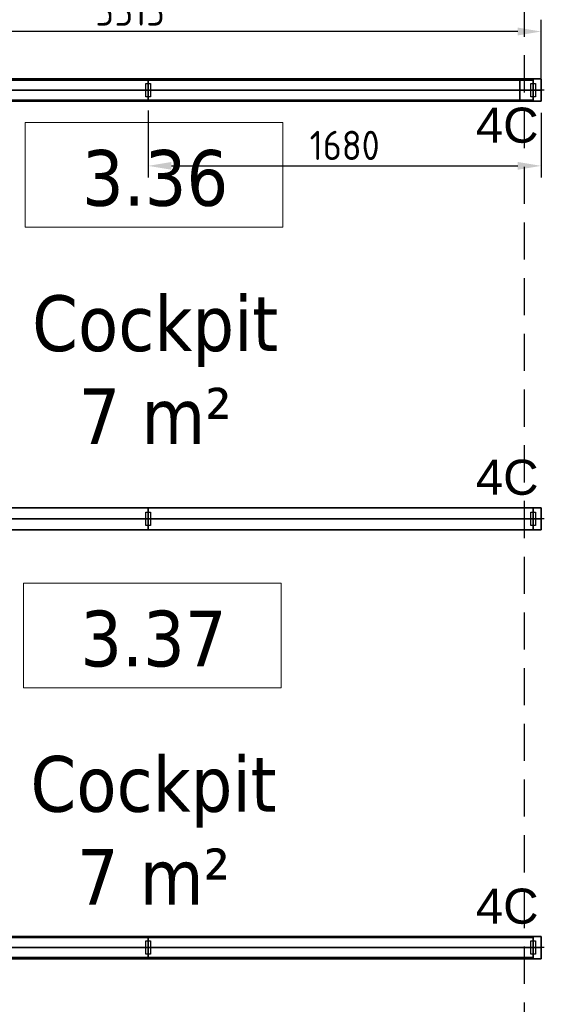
# Model space of a CAD drawing. Extents: x 3165 to 57695, y -7842 to 39081.
# Tile 189 of 248: x 51634 to 53876, y 17253 to 21462. Entities that reach past the tile are written whole.
import ezdxf
from ezdxf.enums import TextEntityAlignment as Align

# ---------------------------------------------------------------- set-up
doc = ezdxf.new("R2010")
doc.units = 0
doc.header["$LTSCALE"] = 50
doc.header["$PDSIZE"] = -5
doc.linetypes.add('HIDDEN2', pattern=[4.7625, 3.175, -1.5875])
doc.linetypes.add('Onderlegger 3e verdieping$0$stramien', pattern=[22.225, 12.7, -3.175, 3.175, -3.175])
doc.layers.get('0').update_dxf_attribs({"linetype": 'CONTINUOUS'})
doc.layers.get('DEFPOINTS').update_dxf_attribs({"linetype": 'CONTINUOUS'})
for name, color, linetype in [('AS-A38--_F----5', 2, 'CONTINUOUS'), ('AS-A38--_F---4-', 9, 'CONTINUOUS'), ('AS-I38-M_F----5_Muuraansluitingen', 7, 'CONTINUOUS'), ('AS-I38-M_F----5_Wandmodulen', 7, 'CONTINUOUS'), ('AS-L38--', 7, 'CONTINUOUS'), ('AS-L38--_F----5', 7, 'CONTINUOUS'), ('AS-L38--_F---4-', 7, 'CONTINUOUS'), ('AS-L38--_F-23--', 3, 'CONTINUOUS'), ('AS-L38--_F1-----', 2, 'CONTINUOUS'), ('AS-L38--_F123--', 7, 'CONTINUOUS'), ('AS-L38GL_F---4-', 2, 'CONTINUOUS'), ('AS-L38GL_F123--', 3, 'CONTINUOUS'), ('AS-M38--_F123--_Wandlengte', 1, 'CONTINUOUS'), ('IWTEKST', 2, 'CONTINUOUS')]:
    doc.layers.add(name, color=color, linetype=linetype)
doc.layers.add('AS-I38-1_F----5', color=2, linetype='CONTINUOUS', plot=False)
doc.layers.add('IWHARTWAND', color=6, linetype='CONTINUOUS', plot=False)
for name, color, linetype, lineweight in [('Onderlegger 3e verdieping$0$A-AREA-IDEN', 8, 'CONTINUOUS', 18), ('Onderlegger 3e verdieping$0$A-GLAZ', 8, 'CONTINUOUS', 25), ('Onderlegger 3e verdieping$0$A-GLAZ-CWMG', 8, 'CONTINUOUS', 18), ('Onderlegger 3e verdieping$0$S-GRID', 8, 'CONTINUOUS', 18)]:
    doc.layers.add(name, color=color, linetype=linetype, lineweight=lineweight)
doc.styles.add('Onderlegger 3e verdieping$0$Tahoma_1', font='TAHOMA.TTF', dxfattribs={"height": 238.040123})
doc.styles.get("Standard").update_dxf_attribs({"font": 'isocp.shx'})
doc.dimstyles.new('CWall_F2_Wandlengte', dxfattribs={"dimscale": 50, "dimtxt": 2.5, "dimasz": 2, "dimexe": 1, "dimexo": 1, "dimgap": 0.5, "dimtad": 1, "dimdec": 0, "dimdsep": 46, "dimtxsty": 'Standard', "dimcen": 2.5, "dimclrt": 2, "dimadec": 0, "dimazin": 0, "dimtfac": 1, "dimtdec": 0, "dimtix": 1, "dimtmove": 2, "dimatfit": 0, "dimfxl": 0, "dimtolj": 1, "dimtzin": 0, "dimarcsym": 0})
pattern_1 = [(0, (869, 1360), (31.75, 31.75), [15.875, -47.625]), (90, (876.938, 1352.062), (-31.75, 31.75), [15.875, -47.625])]
pattern_2 = [(60, (616, 2090), (-43300, 25000), [300, -50000]), (60, (690, 2164), (-43300, 25000), [100, -50000]), (60, (645, 2190), (-43300, 25000), [100, -50000]), (150, (780, 2170), (-25000, -43300), [200, -50000])]
pattern_3 = [(0, (691.5, 1360), (29.7656, 59.5312), [0, -59.5312])]
pattern_4 = [(60, (616, 1230), (-43300, 25000), [300, -50000]), (60, (690, 1304), (-43300, 25000), [100, -50000]), (60, (645, 1330), (-43300, 25000), [100, -50000]), (150, (780, 1310), (-25000, -43300), [200, -50000])]
pattern_5 = [(60, (616, 370), (-43300, 25000), [300, -50000]), (60, (690, 444), (-43300, 25000), [100, -50000]), (60, (645, 470), (-43300, 25000), [100, -50000]), (150, (780, 450), (-25000, -43300), [200, -50000])]
pattern_6 = [(60, (750, 370), (-43300, 25000), [300, -50000]), (60, (820, 444), (-43300, 25000), [100, -50000]), (60, (776, 470), (-43300, 25000), [100, -50000]), (150, (910, 450), (-25000, -43300), [200, -50000])]
pattern_7 = [(60, (750, 1230), (-43300, 25000), [300, -50000]), (60, (820, 1304), (-43300, 25000), [100, -50000]), (60, (776, 1330), (-43300, 25000), [100, -50000]), (150, (910, 1310), (-25000, -43300), [200, -50000])]
pattern_8 = [(0, (822.5, 1360), (29.7656, 59.5312), [0, -59.5312])]
pattern_9 = [(60, (750, 2090), (-43300, 25000), [300, -50000]), (60, (820, 2164), (-43300, 25000), [100, -50000]), (60, (776, 2190), (-43300, 25000), [100, -50000]), (150, (910, 2170), (-25000, -43300), [200, -50000])]
pattern_10 = [(0, (822.5, 1360), (31.75, 31.75), [15.875, -47.625]), (90, (830.438, 1352.062), (-31.75, 31.75), [15.875, -47.625])]

# ---------------------------------------------------------------- blocks, each defined once
blk = doc.blocks.new('Onderlegger 3e verdieping$0$00_KU ruimtetag groot - 00_KU ruimtetag groot-3653893-Plotview 3e Verdieping - schaal 1 op 100')
at = {"layer": 'Onderlegger 3e verdieping$0$A-AREA-IDEN'}
for p, q in [((5.5, 2.164), (-5.5, 2.164)), ((-5.5, 2.164), (-5.5, -2.302)), ((5.5, -2.302), (5.5, 2.164)), ((-5.5, -2.302), (5.5, -2.302))]:
    blk.add_line(p, q, dxfattribs=at)
blk = doc.blocks.new('Onderlegger 3e verdieping')
at = {"layer": 'Onderlegger 3e verdieping$0$A-GLAZ'}
for p, q in [((53771.6, 21199), (53771.6, 21209)), ((53771.6, 21114), (53771.6, 21124))]:
    blk.add_line(p, q, dxfattribs=at)
at = {"layer": 'Onderlegger 3e verdieping$0$A-GLAZ-CWMG', "lineweight": 35, "extrusion": (0, 0, -1)}
blk.add_line((53771.6, 21209), (53771.6, 21114), dxfattribs=at)
at = {"layer": 'Onderlegger 3e verdieping$0$S-GRID', "linetype": 'Onderlegger 3e verdieping$0$stramien'}
blk.add_line((3164.6, 19328.2), (56107.8, 19328.2), dxfattribs=at)
at = {"layer": 'Onderlegger 3e verdieping$0$A-AREA-IDEN', "xscale": 99.99999999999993, "yscale": 99.99999999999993, "zscale": 99.99999999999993}
for p in [(52208.3, 20805.2), (52201.2, 18836.3)]:
    blk.add_blockref('Onderlegger 3e verdieping$0$00_KU ruimtetag groot - 00_KU ruimtetag groot-3653893-Plotview 3e Verdieping - schaal 1 op 100', p, dxfattribs=at)
at = {"layer": 'Onderlegger 3e verdieping$0$A-AREA-IDEN', "char_height": 238.04, "attachment_point": 2, "line_spacing_factor": 1.000232, "style": 'Onderlegger 3e verdieping$0$Tahoma_1'}
for s, insert, width in [('3.36', (52212.9, 20904.5), 768), ('Cockpit\\P7 m²', (52212.9, 20283.4), 1263), ('3.37', (52205.8, 18935.6), 768), ('Cockpit\\P7 m²', (52205.8, 18314.4), 1263)]:
    blk.add_mtext(s, dxfattribs=dict(at, insert=insert, width=width))
blk = doc.blocks.new('BvnAans-_CTA01')
at = {"layer": 'AS-L38--_F----5', "color": 0, "invisible_edges": 10}
blk.add_3dface([(0, 0), (1, 0), (1, 0, 1), (0, 0, 1)], dxfattribs=at)
at = {"layer": 'AS-L38--_F---4-', "invisible_edges": 10}
for points in [[(0, 0.5), (1, 0.5), (1, 0.5, 1), (0, 0.5, 1)], [(0, -0.5), (1, -0.5), (1, -0.5, 1), (0, -0.5, 1)]]:
    blk.add_3dface(points, dxfattribs=at)
at = {"layer": 'AS-L38--_F---4-'}
blk.add_3dface([(0, -0.5, 1), (0, 0.5, 1), (1, 0.5, 1), (1, -0.5, 1)], dxfattribs=at)
blk = doc.blocks.new('OndrAans_CTA01')
at = {"layer": 'AS-L38--_F----5', "color": 0, "invisible_edges": 10}
blk.add_3dface([(0, 0), (1, 0), (1, 0, 1), (0, 0, 1)], dxfattribs=at)
at = {"layer": 'AS-L38--_F---4-', "invisible_edges": 10}
for points in [[(0, 0.5), (1, 0.5), (1, 0.5, 1), (0, 0.5, 1)], [(0, -0.5), (1, -0.5), (1, -0.5, 1), (0, -0.5, 1)]]:
    blk.add_3dface(points, dxfattribs=at)
at = {"layer": 'AS-L38--_F123--', "color": 0}
blk.add_3dface([(0, -0.5), (1, -0.5), (1, 0.5), (0, 0.5)], dxfattribs=at)
blk = doc.blocks.new('Q0WDSTL-_CTA01')
at = {"layer": 'AS-L38--_F-23--'}
for p, q in [((0, 0.3), (0, 0.5)), ((0, -0.3), (0, -0.5))]:
    blk.add_line(p, q, dxfattribs=at)
at = {"layer": 'AS-L38--_F-23--', "color": 1}
blk.add_lwpolyline([(0, 0.3), (1, 0.3), (1, -0.3), (0, -0.3)], dxfattribs=at)
at = {"layer": 'AS-L38--_F1-----'}
blk.add_lwpolyline([(0, 0.5), (0, -0.5)], dxfattribs=at)
blk = doc.blocks.new('D1------_CTA01')
at = {"layer": 'AS-L38--_F----5', "color": 0}
blk.add_3dface([(0, 0), (1, 0), (1, 0, 1), (0, 0, 1)], dxfattribs=at)
at = {"layer": 'AS-L38--_F---4-'}
for points in [[(0, 0.5), (1, 0.5), (1, 0.5, 1), (0, 0.5, 1)], [(0, -0.5), (1, -0.5), (1, -0.5, 1), (0, -0.5, 1)]]:
    blk.add_3dface(points, dxfattribs=at)
blk = doc.blocks.new('QWND55--_CTA01')
at = {"layer": 'AS-A38--_F----5', "extrusion": (0, -1, 0)}
h = blk.add_hatch(dxfattribs=at)
h.set_pattern_fill('CROSS', color=256, scale=5, style=0)
h.set_pattern_definition(pattern_1)
h.paths.add_polyline_path([(0, 940), (1738, 940), (1738, 1780), (0, 1780)])
at = {"layer": 'AS-A38--_F---4-', "extrusion": (0, -1, 0)}
h = blk.add_hatch(dxfattribs=at)
h.set_pattern_fill('CROSS', color=256, scale=5, style=0)
h.set_pattern_definition(pattern_1)
h.paths.add_polyline_path([(0, 940), (1738, 940), (1738, 1780), (0, 1780)])
h = blk.add_hatch(dxfattribs=at)
h.set_pattern_fill('CROSS', color=256, scale=5, style=0)
h.set_pattern_definition(pattern_1)
h.paths.add_polyline_path([(0, 940), (1738, 940), (1738, 1780), (0, 1780)])
at = {"layer": 'DEFPOINTS'}
blk.add_point((0, 0, 2700), dxfattribs=at)
at = {"layer": 'AS-L38--', "yscale": 95}
for name, p, xscale, zscale in [('BvnAans-_CTA01', (0, 0, 2660), 1738, 40), ('OndrAans_CTA01', (0, 0), 1738, 60), ('Q0WDSTL-_CTA01', (0, 0), 10, 10), ('D1------_CTA01', (0, 0, 1780), 1738, 880), ('D1------_CTA01', (0, 0, 940), 1738, 840), ('D1------_CTA01', (0, 0, 60), 1738, 880)]:
    blk.add_blockref(name, p, dxfattribs=dict(at, xscale=xscale, zscale=zscale))
at = {"layer": 'AS-L38--', "xscale": 10, "yscale": 95, "zscale": 10, "rotation": 180}
blk.add_blockref('Q0WDSTL-_CTA01', (1738, 0), dxfattribs=at)
at = {"layer": 'AS-I38-1_F----5', "extrusion": (0, -1, 0)}
blk.add_text('1', height=90, dxfattribs=at).set_placement((40, 130))
at = {"layer": 'AS-I38-M_F----5_Wandmodulen', "extrusion": (0, -1, 0)}
blk.add_text('AH-Z1', height=125, rotation=90, dxfattribs=at).set_placement((869, 2750), align=Align.MIDDLE_LEFT)
blk = doc.blocks.new('QPGLAS--_CTA01')
at = {"layer": 'AS-L38--_F----5', "color": 0}
blk.add_3dface([(0, 0), (1, 0), (1, 0, 1), (0, 0, 1)], dxfattribs=at)
at = {"layer": 'AS-L38GL_F123--'}
blk.add_line((0, 0), (1, 0), dxfattribs=at)
at = {"layer": 'AS-L38GL_F---4-'}
mesh = blk.add_polymesh((6, 3), dxfattribs=at)
for k, corner in enumerate([(1, -0.45, 1), (1, -0.45), (1, -0.45), (0, -0.45, 1), (0, -0.45), (0, -0.45), (0, 0.45, 1), (0, 0.45), (0, -0.45), (1, 0.45, 1), (1, 0.45), (1, -0.45), (1, 0.45, 1), (1, 0.45, 1), (1, -0.45, 1), (0, 0.45, 1), (0, 0.45, 1), (0, -0.45, 1)]):
    mesh.set_mesh_vertex(divmod(k, 3), corner)
blk = doc.blocks.new('O4------_CTA01')
blk.add_blockref('QPGLAS--_CTA01', (0, 0))
blk = doc.blocks.new('QWND41--_CTA01')
at = {"layer": 'AS-A38--_F----5', "extrusion": (0, -1, 0)}
h = blk.add_hatch(dxfattribs=at)
h.set_pattern_fill('GLAS2', color=256, scale=50, angle=60, style=0, pattern_type=2)
h.set_pattern_definition(pattern_2)
h.paths.add_polyline_path([(0, 1780), (1383, 1780), (1383, 2660), (0, 2660)])
h = blk.add_hatch(dxfattribs=at)
h.set_pattern_fill('GLAS2', color=256, scale=50, angle=60, style=0, pattern_type=2)
h.set_pattern_definition(pattern_4)
h.paths.add_polyline_path([(0, 940), (1383, 940), (1383, 1780), (0, 1780)])
h = blk.add_hatch(dxfattribs=at)
h.set_pattern_fill('GLAS2', color=256, scale=50, angle=60, style=0, pattern_type=2)
h.set_pattern_definition(pattern_5)
h.paths.add_polyline_path([(0, 60), (1383, 60), (1383, 940), (0, 940)])
h = blk.add_hatch(dxfattribs=at)
h.set_pattern_fill('DOTS', color=256, scale=37.5, style=0)
h.set_pattern_definition(pattern_3)
h.paths.add_polyline_path([(10, 950), (1373, 950), (1373, 1770), (10, 1770)])
at = {"layer": 'AS-A38--_F---4-', "extrusion": (0, -1, 0)}
h = blk.add_hatch(dxfattribs=at)
h.set_pattern_fill('GLAS2', color=256, scale=50, angle=60, style=0, pattern_type=2)
h.set_pattern_definition(pattern_2)
h.paths.add_polyline_path([(0, 1780), (1383, 1780), (1383, 2660), (0, 2660)])
h = blk.add_hatch(dxfattribs=at)
h.set_pattern_fill('GLAS2', color=256, scale=50, angle=60, style=0, pattern_type=2)
h.set_pattern_definition(pattern_4)
h.paths.add_polyline_path([(0, 940), (1383, 940), (1383, 1780), (0, 1780)])
h = blk.add_hatch(dxfattribs=at)
h.set_pattern_fill('GLAS2', color=256, scale=50, angle=60, style=0, pattern_type=2)
h.set_pattern_definition(pattern_5)
h.paths.add_polyline_path([(0, 60), (1383, 60), (1383, 940), (0, 940)])
h = blk.add_hatch(dxfattribs=at)
h.set_pattern_fill('DOTS', color=256, scale=37.5, style=0)
h.set_pattern_definition(pattern_3)
h.paths.add_polyline_path([(10, 950), (1373, 950), (1373, 1770), (10, 1770)])
h = blk.add_hatch(dxfattribs=at)
h.set_pattern_fill('GLAS2', color=256, scale=50, angle=60, style=0, pattern_type=2)
h.set_pattern_definition(pattern_2)
h.paths.add_polyline_path([(0, 1780), (1383, 1780), (1383, 2660), (0, 2660)])
h = blk.add_hatch(dxfattribs=at)
h.set_pattern_fill('GLAS2', color=256, scale=50, angle=60, style=0, pattern_type=2)
h.set_pattern_definition(pattern_4)
h.paths.add_polyline_path([(0, 940), (1383, 940), (1383, 1780), (0, 1780)])
h = blk.add_hatch(dxfattribs=at)
h.set_pattern_fill('GLAS2', color=256, scale=50, angle=60, style=0, pattern_type=2)
h.set_pattern_definition(pattern_5)
h.paths.add_polyline_path([(0, 60), (1383, 60), (1383, 940), (0, 940)])
h = blk.add_hatch(dxfattribs=at)
h.set_pattern_fill('DOTS', color=256, scale=37.5, style=0)
h.set_pattern_definition(pattern_3)
h.paths.add_polyline_path([(10, 950), (1373, 950), (1373, 1770), (10, 1770)])
at = {"layer": 'DEFPOINTS'}
blk.add_point((0, 0, 2700), dxfattribs=at)
at = {"layer": 'AS-L38--', "yscale": 95}
for name, p, xscale, zscale in [('BvnAans-_CTA01', (0, 0, 2660), 1383, 40), ('OndrAans_CTA01', (0, 0), 1383, 60), ('Q0WDSTL-_CTA01', (0, 0), 10, 10), ('O4------_CTA01', (0, 0, 1780), 1383, 880), ('O4------_CTA01', (0, 0, 940), 1383, 840), ('O4------_CTA01', (0, 0, 60), 1383, 880)]:
    blk.add_blockref(name, p, dxfattribs=dict(at, xscale=xscale, zscale=zscale))
at = {"layer": 'AS-L38--', "xscale": 10, "yscale": 95, "zscale": 10, "rotation": 180}
blk.add_blockref('Q0WDSTL-_CTA01', (1383, 0), dxfattribs=at)
at = {"layer": 'AS-I38-1_F----5', "extrusion": (0, -1, 0)}
blk.add_text('2', height=90, dxfattribs=at).set_placement((40, 130))
at = {"layer": 'AS-I38-M_F----5_Wandmodulen', "extrusion": (0, -1, 0)}
blk.add_text('GH', height=125, rotation=90, dxfattribs=at).set_placement((691.5, 2750), align=Align.MIDDLE_LEFT)
blk = doc.blocks.new('QWND65--_CTA01')
at = {"layer": 'AS-A38--_F----5', "extrusion": (0, -1, 0)}
h = blk.add_hatch(dxfattribs=at)
h.set_pattern_fill('GLAS2', color=256, scale=50, angle=60, style=0, pattern_type=2)
h.set_pattern_definition(pattern_5)
h.paths.add_polyline_path([(0, 60), (1383, 60), (1383, 940), (0, 940)])
h = blk.add_hatch(dxfattribs=at)
h.set_pattern_fill('GLAS2', color=256, scale=50, angle=60, style=0, pattern_type=2)
h.set_pattern_definition(pattern_4)
h.paths.add_polyline_path([(0, 940), (1383, 940), (1383, 1780), (0, 1780)])
h = blk.add_hatch(dxfattribs=at)
h.set_pattern_fill('GLAS2', color=256, scale=50, angle=60, style=0, pattern_type=2)
h.set_pattern_definition(pattern_2)
h.paths.add_polyline_path([(0, 1780), (1383, 1780), (1383, 2660), (0, 2660)])
h = blk.add_hatch(dxfattribs=at)
h.set_pattern_fill('DOTS', color=256, scale=37.5, style=0)
h.set_pattern_definition(pattern_3)
h.paths.add_polyline_path([(10, 950), (1373, 950), (1373, 1770), (10, 1770)])
at = {"layer": 'AS-A38--_F---4-', "extrusion": (0, -1, 0)}
h = blk.add_hatch(dxfattribs=at)
h.set_pattern_fill('GLAS2', color=256, scale=50, angle=60, style=0, pattern_type=2)
h.set_pattern_definition(pattern_2)
h.paths.add_polyline_path([(0, 1780), (1383, 1780), (1383, 2660), (0, 2660)])
h = blk.add_hatch(dxfattribs=at)
h.set_pattern_fill('GLAS2', color=256, scale=50, angle=60, style=0, pattern_type=2)
h.set_pattern_definition(pattern_4)
h.paths.add_polyline_path([(0, 940), (1383, 940), (1383, 1780), (0, 1780)])
h = blk.add_hatch(dxfattribs=at)
h.set_pattern_fill('GLAS2', color=256, scale=50, angle=60, style=0, pattern_type=2)
h.set_pattern_definition(pattern_5)
h.paths.add_polyline_path([(0, 60), (1383, 60), (1383, 940), (0, 940)])
h = blk.add_hatch(dxfattribs=at)
h.set_pattern_fill('DOTS', color=256, scale=37.5, style=0)
h.set_pattern_definition(pattern_3)
h.paths.add_polyline_path([(10, 950), (1373, 950), (1373, 1770), (10, 1770)])
h = blk.add_hatch(dxfattribs=at)
h.set_pattern_fill('GLAS2', color=256, scale=50, angle=60, style=0, pattern_type=2)
h.set_pattern_definition(pattern_2)
h.paths.add_polyline_path([(0, 1780), (1383, 1780), (1383, 2660), (0, 2660)])
h = blk.add_hatch(dxfattribs=at)
h.set_pattern_fill('GLAS2', color=256, scale=50, angle=60, style=0, pattern_type=2)
h.set_pattern_definition(pattern_4)
h.paths.add_polyline_path([(0, 940), (1383, 940), (1383, 1780), (0, 1780)])
h = blk.add_hatch(dxfattribs=at)
h.set_pattern_fill('GLAS2', color=256, scale=50, angle=60, style=0, pattern_type=2)
h.set_pattern_definition(pattern_5)
h.paths.add_polyline_path([(0, 60), (1383, 60), (1383, 940), (0, 940)])
h = blk.add_hatch(dxfattribs=at)
h.set_pattern_fill('DOTS', color=256, scale=37.5, style=0)
h.set_pattern_definition(pattern_3)
h.paths.add_polyline_path([(10, 950), (1373, 950), (1373, 1770), (10, 1770)])
at = {"layer": 'DEFPOINTS'}
blk.add_point((0, 0, 2700), dxfattribs=at)
at = {"layer": 'AS-L38--', "yscale": 95}
for name, p, xscale, zscale in [('BvnAans-_CTA01', (0, 0, 2660), 1383, 40), ('OndrAans_CTA01', (0, 0), 1383, 60), ('Q0WDSTL-_CTA01', (0, 0), 10, 10), ('O4------_CTA01', (0, 0, 1780), 1383, 880), ('O4------_CTA01', (0, 0, 940), 1383, 840), ('O4------_CTA01', (0, 0, 60), 1383, 880)]:
    blk.add_blockref(name, p, dxfattribs=dict(at, xscale=xscale, zscale=zscale))
at = {"layer": 'AS-L38--', "xscale": 10, "yscale": 95, "zscale": 10, "rotation": 180}
blk.add_blockref('Q0WDSTL-_CTA01', (1383, 0), dxfattribs=at)
at = {"layer": 'AS-I38-1_F----5', "extrusion": (0, -1, 0)}
blk.add_text('2', height=90, dxfattribs=at).set_placement((40, 130))
at = {"layer": 'AS-I38-M_F----5_Wandmodulen', "extrusion": (0, -1, 0)}
blk.add_text('GH', height=125, rotation=90, dxfattribs=at).set_placement((691.5, 2750), align=Align.MIDDLE_LEFT)
blk = doc.blocks.new('*D427')
at = {"layer": 'AS-M38--_F123--_Wandlengte', "color": 0, "lineweight": -2}
for p, q in [((52182.6, 21073.2), (52182.6, 20786.9)), ((53862.6, 21063.7), (53862.6, 20786.9)), ((52282.6, 20836.9), (53762.6, 20836.9))]:
    blk.add_line(p, q, dxfattribs=at)
at = {"layer": 'AS-M38--_F123--_Wandlengte', "color": 0}
for points in [[(52282.6, 20853.6), (52282.6, 20820.3), (52182.6, 20836.9)], [(53762.6, 20853.6), (53762.6, 20820.3), (53862.6, 20836.9)]]:
    blk.add_solid(points, dxfattribs=at)
at = {"layer": 'DEFPOINTS', "color": 0}
for p in [(52182.6, 21123.2), (53862.6, 21113.7), (53862.6, 20836.9)]:
    blk.add_point(p, dxfattribs=at)
at = {"layer": 'AS-M38--_F123--_Wandlengte', "color": 2, "insert": (53022.6, 20924.4), "char_height": 125, "attachment_point": 5}
blk.add_mtext('\\A1;1680', dxfattribs=at)
blk = doc.blocks.new('QSRT10--_CTA01')
at = {"layer": 'AS-L38--_F----5', "invisible_edges": 4}
for points in [[(0, 0), (0, 0, 60), (35, 0, 60), (35, 0)], [(0, 0, 2660), (0, 0, 2700), (35, 0, 2700), (35, 0, 2660)]]:
    blk.add_3dface(points, dxfattribs=at)
at = {"layer": 'AS-L38--_F----5'}
blk.add_3dface([(0, 0, 60), (0, 0, 2660), (35, 0, 2660), (35, 0, 60)], dxfattribs=at)
at = {"layer": 'AS-L38--_F---4-', "invisible_edges": 4}
for points in [[(35, 47.5), (35, 47.5, 60), (0, 47.5, 60), (0, 47.5)], [(35, 47.5, 2660), (35, 47.5, 2700), (0, 47.5, 2700), (0, 47.5, 2660)], [(0, -47.5), (0, -47.5, 60), (35, -47.5, 60), (35, -47.5)], [(0, -47.5, 2660), (0, -47.5, 2700), (35, -47.5, 2700), (35, -47.5, 2660)]]:
    blk.add_3dface(points, dxfattribs=at)
at = {"layer": 'AS-L38--_F---4-'}
for points in [[(35, 47.5, 60), (35, 47.5, 2660), (0, 47.5, 2660), (0, 47.5, 60)], [(0, 47.5), (0, 47.5, 60), (0, -47.5, 60), (0, -47.5)], [(0, 47.5, 60), (0, 47.5, 2660), (0, -47.5, 2660), (0, -47.5, 60)], [(0, 47.5, 2660), (0, 47.5, 2700), (0, -47.5, 2700), (0, -47.5, 2660)], [(35, 47.5, 2700), (0, 47.5, 2700), (0, -47.5, 2700), (35, -47.5, 2700)], [(0, -47.5, 60), (0, -47.5, 2660), (35, -47.5, 2660), (35, -47.5, 60)]]:
    blk.add_3dface(points, dxfattribs=at)
at = {"layer": 'AS-L38--_F123--'}
blk.add_lwpolyline([(35, 47.5), (0, 47.5), (0, -47.5), (35, -47.5)], dxfattribs=at)
at = {"layer": 'DEFPOINTS'}
blk.add_point((0, 0, 2700), dxfattribs=at)
at = {"layer": 'AS-L38--', "xscale": 10, "yscale": 95, "zscale": 10, "rotation": 180}
blk.add_blockref('Q0WDSTL-_CTA01', (35, 0), dxfattribs=at)
at = {"layer": 'AS-I38-M_F----5_Muuraansluitingen', "extrusion": (0, -1, 0)}
blk.add_text('4E', height=125, rotation=90, dxfattribs=at).set_placement((0, 2750), align=Align.MIDDLE_LEFT)
blk = doc.blocks.new('QWND2---_CTA01')
at = {"layer": 'AS-A38--_F----5', "extrusion": (0, -1, 0)}
h = blk.add_hatch(dxfattribs=at)
h.set_pattern_fill('GLAS2', color=256, scale=50, angle=60, style=0, pattern_type=2)
h.set_pattern_definition(pattern_6)
h.paths.add_polyline_path([(0, 60), (1645, 60), (1645, 940), (0, 940)])
h = blk.add_hatch(dxfattribs=at)
h.set_pattern_fill('GLAS2', color=256, scale=50, angle=60, style=0, pattern_type=2)
h.set_pattern_definition(pattern_7)
h.paths.add_polyline_path([(0, 940), (1645, 940), (1645, 1780), (0, 1780)])
h = blk.add_hatch(dxfattribs=at)
h.set_pattern_fill('GLAS2', color=256, scale=50, angle=60, style=0, pattern_type=2)
h.set_pattern_definition(pattern_9)
h.paths.add_polyline_path([(0, 1780), (1645, 1780), (1645, 2660), (0, 2660)])
h = blk.add_hatch(dxfattribs=at)
h.set_pattern_fill('DOTS', color=256, scale=37.5, style=0)
h.set_pattern_definition(pattern_8)
h.paths.add_polyline_path([(10, 950), (1635, 950), (1635, 1770), (10, 1770)])
at = {"layer": 'AS-A38--_F---4-', "extrusion": (0, -1, 0)}
h = blk.add_hatch(dxfattribs=at)
h.set_pattern_fill('GLAS2', color=256, scale=50, angle=60, style=0, pattern_type=2)
h.set_pattern_definition(pattern_6)
h.paths.add_polyline_path([(0, 60), (1645, 60), (1645, 940), (0, 940)])
h = blk.add_hatch(dxfattribs=at)
h.set_pattern_fill('GLAS2', color=256, scale=50, angle=60, style=0, pattern_type=2)
h.set_pattern_definition(pattern_7)
h.paths.add_polyline_path([(0, 940), (1645, 940), (1645, 1780), (0, 1780)])
h = blk.add_hatch(dxfattribs=at)
h.set_pattern_fill('GLAS2', color=256, scale=50, angle=60, style=0, pattern_type=2)
h.set_pattern_definition(pattern_9)
h.paths.add_polyline_path([(0, 1780), (1645, 1780), (1645, 2660), (0, 2660)])
h = blk.add_hatch(dxfattribs=at)
h.set_pattern_fill('DOTS', color=256, scale=37.5, style=0)
h.set_pattern_definition(pattern_8)
h.paths.add_polyline_path([(10, 950), (1635, 950), (1635, 1770), (10, 1770)])
h = blk.add_hatch(dxfattribs=at)
h.set_pattern_fill('GLAS2', color=256, scale=50, angle=60, style=0, pattern_type=2)
h.set_pattern_definition(pattern_6)
h.paths.add_polyline_path([(0, 60), (1645, 60), (1645, 940), (0, 940)])
h = blk.add_hatch(dxfattribs=at)
h.set_pattern_fill('GLAS2', color=256, scale=50, angle=60, style=0, pattern_type=2)
h.set_pattern_definition(pattern_7)
h.paths.add_polyline_path([(0, 940), (1645, 940), (1645, 1780), (0, 1780)])
h = blk.add_hatch(dxfattribs=at)
h.set_pattern_fill('GLAS2', color=256, scale=50, angle=60, style=0, pattern_type=2)
h.set_pattern_definition(pattern_9)
h.paths.add_polyline_path([(0, 1780), (1645, 1780), (1645, 2660), (0, 2660)])
h = blk.add_hatch(dxfattribs=at)
h.set_pattern_fill('DOTS', color=256, scale=37.5, style=0)
h.set_pattern_definition(pattern_8)
h.paths.add_polyline_path([(10, 950), (1635, 950), (1635, 1770), (10, 1770)])
at = {"layer": 'DEFPOINTS'}
blk.add_point((0, 0, 2700), dxfattribs=at)
at = {"layer": 'AS-L38--', "yscale": 95}
for name, p, xscale, zscale in [('BvnAans-_CTA01', (0, 0, 2660), 1645, 40), ('OndrAans_CTA01', (0, 0), 1645, 60), ('Q0WDSTL-_CTA01', (0, 0), 10, 10), ('O4------_CTA01', (0, 0, 1780), 1645, 880), ('O4------_CTA01', (0, 0, 940), 1645, 840), ('O4------_CTA01', (0, 0, 60), 1645, 880)]:
    blk.add_blockref(name, p, dxfattribs=dict(at, xscale=xscale, zscale=zscale))
at = {"layer": 'AS-L38--', "xscale": 10, "yscale": 95, "zscale": 10, "rotation": 180}
blk.add_blockref('Q0WDSTL-_CTA01', (1645, 0), dxfattribs=at)
at = {"layer": 'AS-I38-1_F----5', "extrusion": (0, -1, 0)}
blk.add_text('1', height=90, dxfattribs=at).set_placement((40, 130))
at = {"layer": 'AS-I38-M_F----5_Wandmodulen', "extrusion": (0, -1, 0)}
blk.add_text('GH', height=125, rotation=90, dxfattribs=at).set_placement((822.5, 2750), align=Align.MIDDLE_LEFT)
blk = doc.blocks.new('*D432')
at = {"layer": 'AS-M38--_F123--_Wandlengte', "color": 0, "lineweight": -2}
for p, q in [((50349.6, 21211.2), (50349.6, 21461.2)), ((53862.6, 21211.2), (53862.6, 21461.2)), ((53762.6, 21411.2), (50449.6, 21411.2))]:
    blk.add_line(p, q, dxfattribs=at)
at = {"layer": 'AS-M38--_F123--_Wandlengte', "color": 0}
for points in [[(50449.6, 21427.9), (50449.6, 21394.5), (50349.6, 21411.2)], [(53762.6, 21427.9), (53762.6, 21394.5), (53862.6, 21411.2)]]:
    blk.add_solid(points, dxfattribs=at)
at = {"layer": 'DEFPOINTS', "color": 0}
for p in [(50349.6, 21411.2), (50349.6, 21161.2), (53862.6, 21161.2)]:
    blk.add_point(p, dxfattribs=at)
at = {"layer": 'AS-M38--_F123--_Wandlengte', "color": 2, "insert": (52106.1, 21498.7), "char_height": 125, "attachment_point": 5}
blk.add_mtext('\\A1;3513', dxfattribs=at)
blk = doc.blocks.new('QWND7---_CTA01')
at = {"layer": 'AS-A38--_F----5', "extrusion": (0, -1, 0)}
h = blk.add_hatch(dxfattribs=at)
h.set_pattern_fill('CROSS', color=256, scale=5, style=0)
h.set_pattern_definition(pattern_10)
h.paths.add_polyline_path([(0, 940), (1645, 940), (1645, 1780), (0, 1780)])
at = {"layer": 'AS-A38--_F---4-', "extrusion": (0, -1, 0)}
h = blk.add_hatch(dxfattribs=at)
h.set_pattern_fill('CROSS', color=256, scale=5, style=0)
h.set_pattern_definition(pattern_10)
h.paths.add_polyline_path([(0, 940), (1645, 940), (1645, 1780), (0, 1780)])
h = blk.add_hatch(dxfattribs=at)
h.set_pattern_fill('CROSS', color=256, scale=5, style=0)
h.set_pattern_definition(pattern_10)
h.paths.add_polyline_path([(0, 940), (1645, 940), (1645, 1780), (0, 1780)])
at = {"layer": 'DEFPOINTS'}
blk.add_point((0, 0, 2700), dxfattribs=at)
at = {"layer": 'AS-L38--', "yscale": 95}
for name, p, xscale, zscale in [('BvnAans-_CTA01', (0, 0, 2660), 1645, 40), ('OndrAans_CTA01', (0, 0), 1645, 60), ('Q0WDSTL-_CTA01', (0, 0), 10, 10), ('D1------_CTA01', (0, 0, 1780), 1645, 880), ('D1------_CTA01', (0, 0, 940), 1645, 840), ('D1------_CTA01', (0, 0, 60), 1645, 880)]:
    blk.add_blockref(name, p, dxfattribs=dict(at, xscale=xscale, zscale=zscale))
at = {"layer": 'AS-L38--', "xscale": 10, "yscale": 95, "zscale": 10, "rotation": 180}
blk.add_blockref('Q0WDSTL-_CTA01', (1645, 0), dxfattribs=at)
at = {"layer": 'AS-I38-1_F----5', "extrusion": (0, -1, 0)}
blk.add_text('98', height=90, dxfattribs=at).set_placement((40, 130))
at = {"layer": 'AS-I38-M_F----5_Wandmodulen', "extrusion": (0, -1, 0)}
blk.add_text('AH-Z1', height=125, rotation=90, dxfattribs=at).set_placement((822.5, 2750), align=Align.MIDDLE_LEFT)
blk = doc.blocks.new('QEND3---_CTA01')
at = {"layer": 'AS-L38--_F----5', "invisible_edges": 1}
for points in [[(0, 0), (0, 0, 60), (35, 0, 60), (35, 0)], [(0, 0, 2660), (0, 0, 2700), (35, 0, 2700), (35, 0, 2660)]]:
    blk.add_3dface(points, dxfattribs=at)
at = {"layer": 'AS-L38--_F----5'}
blk.add_3dface([(0, 0, 60), (0, 0, 2660), (35, 0, 2660), (35, 0, 60)], dxfattribs=at)
at = {"layer": 'AS-L38--_F---4-', "invisible_edges": 1}
for points in [[(35, 47.5), (35, 47.5, 60), (0, 47.5, 60), (0, 47.5)], [(35, 47.5, 2660), (35, 47.5, 2700), (0, 47.5, 2700), (0, 47.5, 2660)], [(0, -47.5), (0, -47.5, 60), (35, -47.5, 60), (35, -47.5)], [(0, -47.5, 2660), (0, -47.5, 2700), (35, -47.5, 2700), (35, -47.5, 2660)]]:
    blk.add_3dface(points, dxfattribs=at)
at = {"layer": 'AS-L38--_F---4-'}
for points in [[(35, 47.5, 60), (35, 47.5, 2660), (0, 47.5, 2660), (0, 47.5, 60)], [(0, -47.5, 2700), (35, -47.5, 2700), (35, 47.5, 2700), (0, 47.5, 2700)], [(35, -47.5), (35, -47.5, 60), (35, 47.5, 60), (35, 47.5)], [(35, -47.5, 60), (35, -47.5, 2660), (35, 47.5, 2660), (35, 47.5, 60)], [(35, -47.5, 2660), (35, -47.5, 2700), (35, 47.5, 2700), (35, 47.5, 2660)], [(0, -47.5, 60), (0, -47.5, 2660), (35, -47.5, 2660), (35, -47.5, 60)]]:
    blk.add_3dface(points, dxfattribs=at)
at = {"layer": 'AS-L38--_F123--'}
blk.add_lwpolyline([(0, -47.5), (35, -47.5), (35, 47.5), (0, 47.5)], dxfattribs=at)
at = {"layer": 'DEFPOINTS'}
blk.add_point((35, 0, 2700), dxfattribs=at)
at = {"layer": 'AS-L38--', "xscale": 10, "yscale": 95, "zscale": 10}
blk.add_blockref('Q0WDSTL-_CTA01', (0, 0), dxfattribs=at)
at = {"layer": 'AS-I38-M_F----5_Muuraansluitingen', "extrusion": (0, -1, 0)}
blk.add_text('D4C', height=125, rotation=90, dxfattribs=at).set_placement((35, 2750), align=Align.MIDDLE_LEFT)
blk = doc.blocks.new('QWND9---_CTA01')
at = {"layer": 'AS-A38--_F----5', "extrusion": (0, -1, 0)}
h = blk.add_hatch(dxfattribs=at)
h.set_pattern_fill('GLAS2', color=256, scale=50, angle=60, style=0, pattern_type=2)
h.set_pattern_definition(pattern_6)
h.paths.add_polyline_path([(0, 60), (1645, 60), (1645, 940), (0, 940)])
h = blk.add_hatch(dxfattribs=at)
h.set_pattern_fill('GLAS2', color=256, scale=50, angle=60, style=0, pattern_type=2)
h.set_pattern_definition(pattern_7)
h.paths.add_polyline_path([(0, 940), (1645, 940), (1645, 1780), (0, 1780)])
h = blk.add_hatch(dxfattribs=at)
h.set_pattern_fill('GLAS2', color=256, scale=50, angle=60, style=0, pattern_type=2)
h.set_pattern_definition(pattern_9)
h.paths.add_polyline_path([(0, 1780), (1645, 1780), (1645, 2660), (0, 2660)])
h = blk.add_hatch(dxfattribs=at)
h.set_pattern_fill('DOTS', color=256, scale=37.5, style=0)
h.set_pattern_definition(pattern_8)
h.paths.add_polyline_path([(10, 950), (1635, 950), (1635, 1770), (10, 1770)])
at = {"layer": 'AS-A38--_F---4-', "extrusion": (0, -1, 0)}
h = blk.add_hatch(dxfattribs=at)
h.set_pattern_fill('GLAS2', color=256, scale=50, angle=60, style=0, pattern_type=2)
h.set_pattern_definition(pattern_6)
h.paths.add_polyline_path([(0, 60), (1645, 60), (1645, 940), (0, 940)])
h = blk.add_hatch(dxfattribs=at)
h.set_pattern_fill('GLAS2', color=256, scale=50, angle=60, style=0, pattern_type=2)
h.set_pattern_definition(pattern_7)
h.paths.add_polyline_path([(0, 940), (1645, 940), (1645, 1780), (0, 1780)])
h = blk.add_hatch(dxfattribs=at)
h.set_pattern_fill('GLAS2', color=256, scale=50, angle=60, style=0, pattern_type=2)
h.set_pattern_definition(pattern_9)
h.paths.add_polyline_path([(0, 1780), (1645, 1780), (1645, 2660), (0, 2660)])
h = blk.add_hatch(dxfattribs=at)
h.set_pattern_fill('DOTS', color=256, scale=37.5, style=0)
h.set_pattern_definition(pattern_8)
h.paths.add_polyline_path([(10, 950), (1635, 950), (1635, 1770), (10, 1770)])
h = blk.add_hatch(dxfattribs=at)
h.set_pattern_fill('GLAS2', color=256, scale=50, angle=60, style=0, pattern_type=2)
h.set_pattern_definition(pattern_6)
h.paths.add_polyline_path([(0, 60), (1645, 60), (1645, 940), (0, 940)])
h = blk.add_hatch(dxfattribs=at)
h.set_pattern_fill('GLAS2', color=256, scale=50, angle=60, style=0, pattern_type=2)
h.set_pattern_definition(pattern_7)
h.paths.add_polyline_path([(0, 940), (1645, 940), (1645, 1780), (0, 1780)])
h = blk.add_hatch(dxfattribs=at)
h.set_pattern_fill('GLAS2', color=256, scale=50, angle=60, style=0, pattern_type=2)
h.set_pattern_definition(pattern_9)
h.paths.add_polyline_path([(0, 1780), (1645, 1780), (1645, 2660), (0, 2660)])
h = blk.add_hatch(dxfattribs=at)
h.set_pattern_fill('DOTS', color=256, scale=37.5, style=0)
h.set_pattern_definition(pattern_8)
h.paths.add_polyline_path([(10, 950), (1635, 950), (1635, 1770), (10, 1770)])
at = {"layer": 'DEFPOINTS'}
blk.add_point((0, 0, 2700), dxfattribs=at)
at = {"layer": 'AS-L38--', "yscale": 95}
for name, p, xscale, zscale in [('BvnAans-_CTA01', (0, 0, 2660), 1645, 40), ('OndrAans_CTA01', (0, 0), 1645, 60), ('Q0WDSTL-_CTA01', (0, 0), 10, 10), ('O4------_CTA01', (0, 0, 1780), 1645, 880), ('O4------_CTA01', (0, 0, 940), 1645, 840), ('O4------_CTA01', (0, 0, 60), 1645, 880)]:
    blk.add_blockref(name, p, dxfattribs=dict(at, xscale=xscale, zscale=zscale))
at = {"layer": 'AS-L38--', "xscale": 10, "yscale": 95, "zscale": 10, "rotation": 180}
blk.add_blockref('Q0WDSTL-_CTA01', (1645, 0), dxfattribs=at)
at = {"layer": 'AS-I38-1_F----5', "extrusion": (0, -1, 0)}
blk.add_text('98', height=90, dxfattribs=at).set_placement((40, 130))
at = {"layer": 'AS-I38-M_F----5_Wandmodulen', "extrusion": (0, -1, 0)}
blk.add_text('GH', height=125, rotation=90, dxfattribs=at).set_placement((822.5, 2750), align=Align.MIDDLE_LEFT)
blk = doc.blocks.new('QEND8---_CTA01')
at = {"layer": 'AS-L38--_F----5', "invisible_edges": 1}
for points in [[(0, 0), (0, 0, 60), (35, 0, 60), (35, 0)], [(0, 0, 2660), (0, 0, 2700), (35, 0, 2700), (35, 0, 2660)]]:
    blk.add_3dface(points, dxfattribs=at)
at = {"layer": 'AS-L38--_F----5'}
blk.add_3dface([(0, 0, 60), (0, 0, 2660), (35, 0, 2660), (35, 0, 60)], dxfattribs=at)
at = {"layer": 'AS-L38--_F---4-', "invisible_edges": 1}
for points in [[(35, 47.5), (35, 47.5, 60), (0, 47.5, 60), (0, 47.5)], [(35, 47.5, 2660), (35, 47.5, 2700), (0, 47.5, 2700), (0, 47.5, 2660)], [(0, -47.5), (0, -47.5, 60), (35, -47.5, 60), (35, -47.5)], [(0, -47.5, 2660), (0, -47.5, 2700), (35, -47.5, 2700), (35, -47.5, 2660)]]:
    blk.add_3dface(points, dxfattribs=at)
at = {"layer": 'AS-L38--_F---4-'}
for points in [[(35, 47.5, 60), (35, 47.5, 2660), (0, 47.5, 2660), (0, 47.5, 60)], [(0, -47.5, 2700), (35, -47.5, 2700), (35, 47.5, 2700), (0, 47.5, 2700)], [(35, -47.5), (35, -47.5, 60), (35, 47.5, 60), (35, 47.5)], [(35, -47.5, 60), (35, -47.5, 2660), (35, 47.5, 2660), (35, 47.5, 60)], [(35, -47.5, 2660), (35, -47.5, 2700), (35, 47.5, 2700), (35, 47.5, 2660)], [(0, -47.5, 60), (0, -47.5, 2660), (35, -47.5, 2660), (35, -47.5, 60)]]:
    blk.add_3dface(points, dxfattribs=at)
at = {"layer": 'AS-L38--_F123--'}
blk.add_lwpolyline([(0, -47.5), (35, -47.5), (35, 47.5), (0, 47.5)], dxfattribs=at)
at = {"layer": 'DEFPOINTS'}
blk.add_point((35, 0, 2700), dxfattribs=at)
at = {"layer": 'AS-L38--', "xscale": 10, "yscale": 95, "zscale": 10}
blk.add_blockref('Q0WDSTL-_CTA01', (0, 0), dxfattribs=at)
at = {"layer": 'AS-I38-M_F----5_Muuraansluitingen', "extrusion": (0, -1, 0)}
blk.add_text('4E', height=125, rotation=90, dxfattribs=at).set_placement((35, 2750), align=Align.MIDDLE_LEFT)

msp = doc.modelspace()

# ---------------------------------------------------------------- linework, layer by layer
at = {"color": 8, "linetype": 'HIDDEN2'}
msp.add_line((53791.6, 3053.2), (53791.6, 35392.2), dxfattribs=at)
at = {"layer": 'IWHARTWAND'}
for p, q in [((50349.6, 21162.2), (53875.6, 21162.2)), ((53875.6, 19328.2), (50349.6, 19328.2)), ((53875.6, 17495.2), (50349.6, 17495.2))]:
    msp.add_line(p, q, dxfattribs=at)

# ---------------------------------------------------------------- block references
msp.add_blockref('Onderlegger 3e verdieping', (0, 0))
at = {"layer": 'AS-L38--', "rotation": 180}
for name, p in [('QWND41--_CTA01', (52182.6, 21161.2)), ('QWND2---_CTA01', (53827.6, 21161.2)), ('QSRT10--_CTA01', (53862.6, 21161.2))]:
    msp.add_blockref(name, p, dxfattribs=at)
at = {"layer": 'AS-L38--'}
for name, p in [('QWND55--_CTA01', (50444.6, 19328.2)), ('QWND7---_CTA01', (52182.6, 19328.2)), ('QEND3---_CTA01', (53827.6, 19328.2)), ('QWND65--_CTA01', (50799.6, 17495.2)), ('QWND9---_CTA01', (52182.6, 17495.2)), ('QEND8---_CTA01', (53827.6, 17495.2))]:
    msp.add_blockref(name, p, dxfattribs=at)

# ---------------------------------------------------------------- texts
at = {"layer": 'IWTEKST', "char_height": 150, "width": 3405, "attachment_point": 1}
for insert in [(53583.2, 21085.9, 120), (53583.2, 19580.9, 120), (53583.2, 17747.5, 120)]:
    msp.add_mtext('{\\fArial|b0|i0|c0|p34;4C}', dxfattribs=dict(at, insert=insert))

# ---------------------------------------------------------------- dimensions: what is measured, and where the dimension line sits
at = {"layer": 'AS-M38--_F123--_Wandlengte'}
dim = msp.add_aligned_dim(p1=(53862.6, 21161.2), p2=(50349.6, 21161.2), distance=-250, dimstyle='CWall_F2_Wandlengte', dxfattribs=at)
dim.commit()
dim.dimension.update_dxf_attribs({"geometry": '*D432', "text_midpoint": (52106.1, 21498.7)})
dim = msp.add_linear_dim(base=(53862.6, 20836.9), p1=(52182.6, 21123.2), p2=(53862.6, 21113.7), dimstyle='CWall_F2_Wandlengte', dxfattribs=at)
dim.commit()
dim.dimension.update_dxf_attribs({"geometry": '*D427', "text_midpoint": (53022.6, 20924.4)})

doc.saveas('drawing.dxf')
